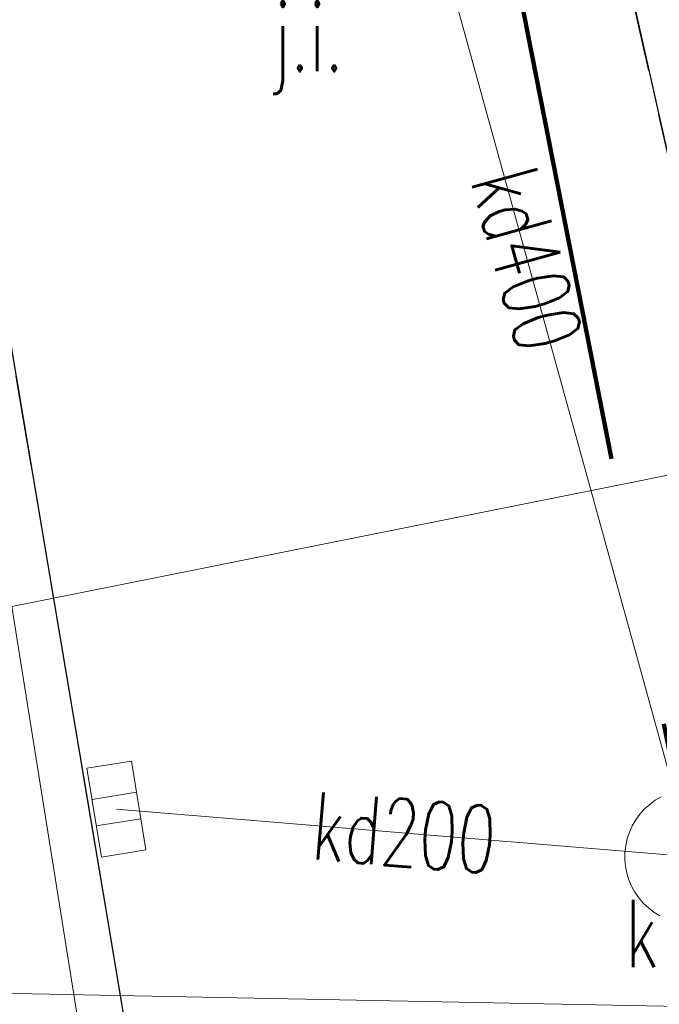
# Model space of a CAD drawing. Header units: metres. Extents: x 6567444 to 13135881, y 5574237 to 11149086.
# Tile 142 of 212: x 6567946.59 to 6567953.69, y 5574454.47 to 5574465.41. Entities that reach past the tile are written whole.
import ezdxf
from ezdxf.enums import TextEntityAlignment as Align

# ---------------------------------------------------------------- set-up
doc = ezdxf.new("R2010")
doc.units = ezdxf.units.M
for name, pattern in [('_MDCP$0$2.0_1.0', [3, 2, -1]), ('_MDCP$0$L_0_04', [1.5, 1, -0.5]), ('GE.I.6640.1.468.2024_MDCP_dodatkowe pomiary_12.03.2026$0$2.0_1.0', [3, 2, -1]), ('GE.I.6640.1.468.2024_MDCP_dodatkowe pomiary_12.03.2026$0$L_0_04', [1.5, 1, -0.5])]:
    doc.linetypes.add(name, pattern=pattern)
for name, color, linetype, lineweight in [('_MDCP$0$GES_InneUrzadzeniaTowarzyszace', 7, 'Continuous', 18), ('_MDCP$0$GES_InneUrzadzeniaTowarzyszace_P', 7, 'Continuous', 18), ('_MDCP$0$GES_UrzadzeniaSiecKanalizacyjna_P', 7, 'Continuous', 18), ('_MDCP$0$OT_Komunikacja', 7, 'Continuous', 18), ('_MDCP$0$Z_ZAKRES', 214, 'Continuous', 90), ('_MDCP$1$GES_PrzewodKanalizacyjny', 36, 'Continuous', 18), ('_MDCP$1$GES_PrzewodWodociagowy', 5, 'Continuous', 18), ('GE.I.6640.1.468.2024_MDCP_dodatkowe pomiary_12.03.2026$0$GES_InneUrzadzeniaTowarzyszace', 7, 'Continuous', 18), ('GE.I.6640.1.468.2024_MDCP_dodatkowe pomiary_12.03.2026$0$GES_InneUrzadzeniaTowarzyszace_P', 7, 'Continuous', 18), ('GE.I.6640.1.468.2024_MDCP_dodatkowe pomiary_12.03.2026$0$GES_PrzewodKanalizacyjny', 36, 'Continuous', 18), ('GE.I.6640.1.468.2024_MDCP_dodatkowe pomiary_12.03.2026$0$GES_PrzewodWodociagowy', 5, 'Continuous', 18), ('GE.I.6640.1.468.2024_MDCP_dodatkowe pomiary_12.03.2026$0$GES_UrzadzeniaSiecKanalizacyjna_P', 7, 'Continuous', 18), ('GE.I.6640.1.468.2024_MDCP_dodatkowe pomiary_12.03.2026$0$OT_Komunikacja', 7, 'Continuous', 18), ('GE.I.6640.1.468.2024_MDCP_dodatkowe pomiary_12.03.2026$0$Z_ZAKRES', 214, 'Continuous', 90)]:
    doc.layers.add(name, color=color, linetype=linetype, lineweight=lineweight)
doc.styles.add('_MDCP$0$STANDARD', font='simplex.shx')
doc.styles.add('GE.I.6640.1.468.2024_MDCP_dodatkowe pomiary_12.03.2026$0$STANDARD', font='simplex.shx')

# ---------------------------------------------------------------- blocks, each defined once
blk = doc.blocks.new('_MDCP$0$other_SUKK')
at = {"color": 0, "linetype": 'Continuous', "lineweight": 18, "flags": 128}
blk.add_lwpolyline([(1, 0.5), (1, -0.5), (-1, -0.5), (-1, 0.5), (1, 0.5)], close=True, dxfattribs=at)
for points in [[(-0.3, 0.5), (-0.3, -0.5)], [(0.3, 0.5), (0.3, -0.5)]]:
    blk.add_lwpolyline(points, dxfattribs=at)
blk = doc.blocks.new('_MDCP')
at = {"layer": '_MDCP$0$GES_InneUrzadzeniaTowarzyszace', "color": 36, "linetype": 'Continuous', "lineweight": 18, "flags": 128}
blk.add_lwpolyline([(6567953.699, 5574455.453), (6567953.633, 5574455.494), (6567953.572, 5574455.541), (6567953.516, 5574455.594), (6567953.466, 5574455.652), (6567953.422, 5574455.716), (6567953.385, 5574455.784), (6567953.355, 5574455.855), (6567953.332, 5574455.929), (6567953.318, 5574456.004), (6567953.311, 5574456.081), (6567953.312, 5574456.159), (6567953.321, 5574456.235), (6567953.337, 5574456.311), (6567953.362, 5574456.384), (6567953.394, 5574456.454), (6567953.432, 5574456.521), (6567953.478, 5574456.583), (6567953.53, 5574456.641), (6567953.587, 5574456.692), (6567953.649, 5574456.738), (6567953.716, 5574456.777)], dxfattribs=at)
at = {"layer": '_MDCP$0$OT_Komunikacja', "color": 7, "linetype": 'Continuous', "lineweight": 25, "flags": 128}
for points in [[(6567936.068, 5574579.252), (6567935.057, 5574577.956), (6567934.068, 5574576.226), (6567933.236, 5574573.791), (6567932.764, 5574571.191), (6567932.756, 5574569.563), (6567933.063, 5574567.551), (6567933.71, 5574564.114), (6567934.815, 5574558.216), (6567936.358, 5574550.643), (6567938.407, 5574540.21), (6567942.057, 5574521.84), (6567943.316, 5574515.523), (6567944.512, 5574509.474), (6567945.446, 5574504.726), (6567945.949, 5574502.072), (6567947.25, 5574495.506), (6567948.058, 5574491.426), (6567948.891, 5574487.158), (6567952.865, 5574468.02), (6567953.982, 5574463.046), (6567954.618, 5574460.152), (6567955.717, 5574455.051), (6567956.455, 5574450.647)], [(6567929.81, 5574547.284), (6567935.279, 5574519.986), (6567935.957, 5574516.391), (6567939.3, 5574499.444), (6567941.361, 5574488.965), (6567942.778, 5574481.353), (6567945.871, 5574465.435), (6567947.515, 5574455.698), (6567948.396, 5574450.424)]]:
    blk.add_lwpolyline(points, dxfattribs=at)
at = {"layer": '_MDCP$0$OT_Komunikacja', "color": 7, "linetype": '_MDCP$0$L_0_04', "lineweight": 18, "flags": 128}
for points in [[(6567947.515, 5574455.698), (6567948.396, 5574450.424), (6567948.648, 5574448.732), (6567948.975, 5574446.476), (6567949.265, 5574444.281), (6567949.478, 5574440.508), (6567949.478, 5574438.827), (6567949.548, 5574436.345), (6567949.466, 5574434.494), (6567949.331, 5574431.506), (6567949.013, 5574428.567), (6567948.397, 5574424.452), (6567947.845, 5574421.592), (6567946.958, 5574417.848), (6567946.194, 5574415.206), (6567944.955, 5574411.463), (6567944.22, 5574409.565), (6567943.335, 5574407.431), (6567941.896, 5574404.446), (6567940.723, 5574402.331), (6567939.781, 5574400.677), (6567938.516, 5574398.665), (6567936.744, 5574396.084), (6567934.465, 5574393.243), (6567932.327, 5574390.844), (6567928.971, 5574387.543), (6567926.7, 5574385.54), (6567925.032, 5574384.195), (6567923.337, 5574382.935), (6567920.797, 5574381.179), (6567917.606, 5574379.366), (6567914.527, 5574377.737), (6567911.816, 5574376.502), (6567909.558, 5574375.579), (6567907.269, 5574374.816), (6567903.606, 5574373.672), (6567899.382, 5574372.528), (6567894.891, 5574371.274), (6567878.894, 5574366.917), (6567867.949, 5574363.87), (6567863.154, 5574362.61), (6567857.11, 5574361.35), (6567856.863, 5574364.456), (6567856.582, 5574368.039), (6567856.09, 5574372.83), (6567857, 5574372.9), (6567856.31, 5574378.9), (6567855.79, 5574382.87), (6567855.18, 5574386.83), (6567854.51, 5574390.76), (6567853.78, 5574394.71), (6567853.05, 5574398.63), (6567852.19, 5574402.6), (6567849.76, 5574413.26), (6567849.89, 5574414.22), (6567851.83, 5574414.67), (6567851.37, 5574416.66), (6567854.58, 5574417.42), (6567850.88, 5574432.39), (6567845.96, 5574431.22), (6567840.92, 5574450.67), (6567838.96, 5574456.25), (6567831.07, 5574490.06), (6567830.27, 5574495.98), (6567829, 5574501.83), (6567827.92, 5574506.7), (6567826.86, 5574511.56), (6567826.08, 5574515.52), (6567825.4, 5574519.47), (6567824.95, 5574522.44), (6567824.5, 5574526.43), (6567824.25, 5574529.43), (6567824.08, 5574532.42), (6567824.01, 5574536.4), (6567824.25, 5574539.41), (6567825.44, 5574545.29), (6567826.09, 5574547.18), (6567826.92, 5574548.98), (6567827.87, 5574550.71), (6567829, 5574552.37), (6567849.24, 5574556.86), (6567847.84, 5574562.43), (6567850.42, 5574563.07), (6567851, 5574562.82), (6567857.08, 5574558.64), (6567878.36, 5574563.51), (6567907.32, 5574570.28), (6567907.73, 5574567.88), (6567878.94, 5574561.2), (6567857.62, 5574556.33), (6567833.07, 5574550.68), (6567832.17, 5574550.48), (6567830.79, 5574549.8), (6567829.67, 5574548.79), (6567828.68, 5574547.02), (6567827.68, 5574544.22), (6567827.06, 5574541.37), (6567826.61, 5574538.33), (6567826.47, 5574535.3), (6567826.62, 5574531.27), (6567826.93, 5574527.32), (6567827.29, 5574523.8), (6567827.81, 5574520.34), (6567828.64, 5574515.44), (6567829.22, 5574512.47), (6567831.34, 5574502.7), (6567832, 5574502.04), (6567832.86, 5574501.86), (6567835.48, 5574490.39), (6567838.69, 5574476.72), (6567840.94, 5574477.22), (6567842.1, 5574472.29), (6567839.84, 5574471.76), (6567843.24, 5574457.14), (6567846.41, 5574443.89), (6567846.82, 5574442.27), (6567847.04, 5574441.61), (6567847.42, 5574441.08), (6567847.97, 5574440.71), (6567848.63, 5574440.56), (6567849.32, 5574440.61), (6567851.19, 5574441.04), (6567854.02, 5574429.39), (6567857.72, 5574414.07), (6567855.38, 5574413.53), (6567854.43, 5574412.7), (6567853.63, 5574411.68), (6567853.17, 5574410.72), (6567853.12, 5574409.71), (6567854.26, 5574404.84), (6567855.51, 5574399), (6567857.01, 5574391.2), (6567857.79, 5574386.18), (6567858.35, 5574382.21), (6567859.02, 5574377.27), (6567859.909, 5574368.887), (6567860.055, 5574367.78), (6567860.402, 5574366.895), (6567861.348, 5574365.757), (6567862.743, 5574365.112), (6567863.812, 5574364.983), (6567864.873, 5574365.082), (6567875.385, 5574368.045), (6567887.169, 5574371.344), (6567894.86, 5574373.433), (6567904.193, 5574375.979), (6567909.986, 5574377.842), (6567913.714, 5574379.575), (6567916.29, 5574380.93), (6567919.833, 5574382.929), (6567921.94, 5574384.465), (6567924.837, 5574386.597), (6567926.974, 5574388.488), (6567928.91, 5574390.273), (6567932.797, 5574394.443), (6567936.263, 5574399.014), (6567938.789, 5574403.047), (6567940.719, 5574406.619), (6567942.6, 5574410.97), (6567944.237, 5574415.951), (6567945.095, 5574418.932), (6567946.005, 5574422.667), (6567946.916, 5574428.255), (6567947.357, 5574433.537), (6567947.446, 5574438.626), (6567947.184, 5574444.294), (6567946.685, 5574448.233), (6567946.054, 5574452.175), (6567945.029, 5574458.386), (6567942.856, 5574469.729), (6567945.871, 5574465.435)], [(6567954.89, 5574468.512), (6567956.089, 5574463.26), (6567957.252, 5574458.143), (6567957.794, 5574455.218), (6567958.727, 5574450.183), (6567959.058, 5574447.861), (6567959.67, 5574442.376), (6567959.67, 5574436.486), (6567959.545, 5574431.99), (6567959.099, 5574427.014), (6567958.044, 5574420.969), (6567957.324, 5574417.445), (6567956.07, 5574412.854), (6567954.526, 5574407.996), (6567952.42, 5574402.809), (6567950.598, 5574398.897), (6567948.007, 5574394.119), (6567947.234, 5574392.908), (6567943.824, 5574387.695), (6567941.21, 5574384.2), (6567938.511, 5574380.967), (6567935.556, 5574377.712), (6567933.248, 5574375.394), (6567930.983, 5574373.286), (6567929, 5574371.503), (6567927.008, 5574369.919), (6567923.991, 5574367.643), (6567920.708, 5574365.356), (6567918.61, 5574364.087), (6567916.996, 5574363.184), (6567918.799, 5574366.142), (6567919.163, 5574366.875), (6567920.178, 5574367.514), (6567924.721, 5574370.845), (6567927.159, 5574372.769), (6567929.626, 5574374.868), (6567932.034, 5574377.144), (6567934.651, 5574379.867), (6567936.766, 5574382.158), (6567938.499, 5574384.155), (6567939.717, 5574385.726), (6567941.714, 5574388.428), (6567943.667, 5574391.188), (6567945.062, 5574393.494), (6567946.829, 5574396.401), (6567947.856, 5574398.247), (6567949.105, 5574400.712), (6567950.226, 5574403.154), (6567951.475, 5574406.082), (6567953.08, 5574410.424), (6567953.824, 5574412.7), (6567954.863, 5574416.361), (6567955.634, 5574419.668), (6567956.001, 5574421.378), (6567956.525, 5574424.251), (6567956.882, 5574426.779), (6567957.102, 5574428.646), (6567957.291, 5574430.461), (6567957.448, 5574433.219), (6567957.584, 5574436.196), (6567957.494, 5574439.375), (6567957.326, 5574443.683), (6567956.865, 5574448.256), (6567955.717, 5574455.051), (6567954.618, 5574460.152), (6567953.982, 5574463.046), (6567953.196, 5574466.527), (6567952.865, 5574468.02), (6567953.104, 5574468.962), (6567953.7, 5574470.618), (6567954.406, 5574471.956), (6567954.979, 5574472.711), (6567955.47, 5574473.02), (6567955.795, 5574470.584)]]:
    blk.add_lwpolyline(points, close=True, dxfattribs=at)
at = {"layer": '_MDCP$0$Z_ZAKRES', "linetype": '_MDCP$0$2.0_1.0', "lineweight": 140, "ltscale": 3}
blk.add_lwpolyline([(6567820.407, 5574555.719), (6567847.232, 5574561.997), (6567929.356, 5574581.206), (6567956.443, 5574443.911), (6567955.827, 5574425.481), (6567951.015, 5574407.07), (6567933.777, 5574381.866), (6567907.312, 5574367.318), (6567855.739, 5574355.65), (6567852.582, 5574378.747), (6567848.105, 5574411.572), (6567841.693, 5574438.994), (6567818.946, 5574517.253)], close=True, dxfattribs=at)
at = {"layer": '_MDCP$1$GES_PrzewodKanalizacyjny', "color": 36, "linetype": 'Continuous', "lineweight": 18, "flags": 128}
for points in [[(6567954.06, 5574456.11), (6567950.39, 5574469.39)], [(6567954.06, 5574456.11), (6567947.66, 5574456.64)]]:
    blk.add_lwpolyline(points, dxfattribs=at)
at = {"layer": '_MDCP$1$GES_PrzewodWodociagowy', "color": 5, "linetype": 'Continuous', "lineweight": 18, "flags": 128}
blk.add_lwpolyline([(6567864.76, 5574364.5), (6567865.26, 5574364.62), (6567879.87, 5574368.83), (6567891.58, 5574371.22), (6567903.6, 5574374.16), (6567920.8, 5574381.71), (6567923.69, 5574383.53), (6567926.2, 5574385.12), (6567936.27, 5574396.34), (6567944.17, 5574409.92), (6567946.48, 5574417.99), (6567947.71, 5574422.27), (6567948.92, 5574431.23), (6567949.41, 5574434.92), (6567949.29, 5574441.41), (6567946.5, 5574458.89), (6567955.88, 5574460.77), (6567952.53, 5574481.02), (6567952.22, 5574482.27), (6567948.28, 5574498.02), (6567947.93, 5574497.92), (6567937.17, 5574495.79)], dxfattribs=at)
blk.add_lwpolyline([(6567864.76, 5574364.5), (6567865.26, 5574364.62), (6567879.87, 5574368.83), (6567891.58, 5574371.22), (6567903.6, 5574374.16), (6567920.8, 5574381.71), (6567923.69, 5574383.53), (6567926.2, 5574385.12), (6567936.27, 5574396.34), (6567944.17, 5574409.92), (6567946.48, 5574417.99), (6567947.71, 5574422.27), (6567948.92, 5574431.23), (6567949.41, 5574434.92), (6567949.29, 5574441.41), (6567946.5, 5574458.89), (6567955.88, 5574460.77), (6567952.53, 5574481.02), (6567952.22, 5574482.27), (6567948.28, 5574498.02), (6567947.93, 5574497.92), (6567937.17, 5574495.79)], dxfattribs=at)
at = {"layer": '_MDCP$1$GES_PrzewodWodociagowy', "color": 5, "linetype": 'Continuous', "lineweight": 18}
blk.add_lwpolyline([(6567818.054, 5574440.375), (6567892.06, 5574455.65), (6567958.853, 5574454.349)], dxfattribs=at)
at = {"layer": '_MDCP$0$GES_UrzadzeniaSiecKanalizacyjna_P', "color": 36, "linetype": 'Continuous', "xscale": 0.5, "yscale": 0.5, "zscale": 0.5, "rotation": 279.2273550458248}
blk.add_blockref('_MDCP$0$other_SUKK', (6567947.66, 5574456.64), dxfattribs=at)
at = {"layer": '_MDCP$0$GES_InneUrzadzeniaTowarzyszace_P', "color": 7, "lineweight": 15, "style": '_MDCP$0$STANDARD', "width": 0.66}
blk.add_text('k', height=0.75, dxfattribs=at).set_placement((6567953.319, 5574455.633), align=Align.TOP_LEFT)
at = {"layer": '_MDCP$0$OT_Komunikacja', "color": 7, "lineweight": 15, "style": '_MDCP$0$STANDARD', "width": 0.66}
blk.add_text('j.i.', height=0.75, dxfattribs=at).set_placement((6567949.784, 5574465.214), align=Align.MIDDLE_CENTER)
at = {"layer": '_MDCP$1$GES_PrzewodKanalizacyjny', "color": 36, "lineweight": 15, "style": '_MDCP$0$STANDARD', "width": 0.66}
for s, rotation, p in [('kd400', -74.6, (6567952.225, 5574462.75)), ('kd200', -4.7, (6567950.86, 5574456.375))]:
    blk.add_text(s, height=0.75, rotation=rotation, dxfattribs=at).set_placement(p, align=Align.MIDDLE_CENTER)
blk = doc.blocks.new('GE.I.6640.1.468.2024_MDCP_dodatkowe pomiary_12.03.2026$0$other_SUKK')
at = {"color": 0, "linetype": 'Continuous', "lineweight": 18, "flags": 128}
blk.add_lwpolyline([(1, 0.5), (1, -0.5), (-1, -0.5), (-1, 0.5), (1, 0.5)], close=True, dxfattribs=at)
for points in [[(-0.3, 0.5), (-0.3, -0.5)], [(0.3, 0.5), (0.3, -0.5)]]:
    blk.add_lwpolyline(points, dxfattribs=at)
blk = doc.blocks.new('GE.I.6640.1.468.2024_MDCP_dodatkowe pomiary_12.03.2026')
at = {"layer": 'GE.I.6640.1.468.2024_MDCP_dodatkowe pomiary_12.03.2026$0$GES_InneUrzadzeniaTowarzyszace', "color": 36, "linetype": 'Continuous', "lineweight": 18, "flags": 128}
blk.add_lwpolyline([(6567953.699, 5574455.453), (6567953.633, 5574455.494), (6567953.572, 5574455.541), (6567953.516, 5574455.594), (6567953.466, 5574455.652), (6567953.422, 5574455.716), (6567953.385, 5574455.784), (6567953.355, 5574455.855), (6567953.332, 5574455.929), (6567953.318, 5574456.004), (6567953.311, 5574456.081), (6567953.312, 5574456.159), (6567953.321, 5574456.235), (6567953.337, 5574456.311), (6567953.362, 5574456.384), (6567953.394, 5574456.454), (6567953.432, 5574456.521), (6567953.478, 5574456.583), (6567953.53, 5574456.641), (6567953.587, 5574456.692), (6567953.649, 5574456.738), (6567953.716, 5574456.777)], dxfattribs=at)
at = {"layer": 'GE.I.6640.1.468.2024_MDCP_dodatkowe pomiary_12.03.2026$0$GES_PrzewodKanalizacyjny', "color": 36, "linetype": 'Continuous', "lineweight": 18, "flags": 128}
for points in [[(6567954.06, 5574456.11), (6567950.39, 5574469.39)], [(6567954.06, 5574456.11), (6567947.66, 5574456.64)]]:
    blk.add_lwpolyline(points, dxfattribs=at)
at = {"layer": 'GE.I.6640.1.468.2024_MDCP_dodatkowe pomiary_12.03.2026$0$GES_PrzewodWodociagowy', "color": 5, "linetype": 'Continuous', "lineweight": 18, "flags": 128}
blk.add_lwpolyline([(6567864.76, 5574364.5), (6567865.26, 5574364.62), (6567879.87, 5574368.83), (6567891.58, 5574371.22), (6567903.6, 5574374.16), (6567920.8, 5574381.71), (6567923.69, 5574383.53), (6567926.2, 5574385.12), (6567936.27, 5574396.34), (6567944.17, 5574409.92), (6567946.48, 5574417.99), (6567947.71, 5574422.27), (6567948.92, 5574431.23), (6567949.41, 5574434.92), (6567949.29, 5574441.41), (6567946.5, 5574458.89), (6567955.88, 5574460.77), (6567952.53, 5574481.02), (6567952.22, 5574482.27), (6567948.28, 5574498.02), (6567947.93, 5574497.92), (6567937.17, 5574495.79)], dxfattribs=at)
blk.add_lwpolyline([(6567864.76, 5574364.5), (6567865.26, 5574364.62), (6567879.87, 5574368.83), (6567891.58, 5574371.22), (6567903.6, 5574374.16), (6567920.8, 5574381.71), (6567923.69, 5574383.53), (6567926.2, 5574385.12), (6567936.27, 5574396.34), (6567944.17, 5574409.92), (6567946.48, 5574417.99), (6567947.71, 5574422.27), (6567948.92, 5574431.23), (6567949.41, 5574434.92), (6567949.29, 5574441.41), (6567946.5, 5574458.89), (6567955.88, 5574460.77), (6567952.53, 5574481.02), (6567952.22, 5574482.27), (6567948.28, 5574498.02), (6567947.93, 5574497.92), (6567937.17, 5574495.79)], dxfattribs=at)
at = {"layer": 'GE.I.6640.1.468.2024_MDCP_dodatkowe pomiary_12.03.2026$0$GES_PrzewodWodociagowy', "color": 5, "linetype": 'Continuous', "lineweight": 18}
blk.add_lwpolyline([(6567818.054, 5574440.375), (6567892.06, 5574455.65), (6567958.853, 5574454.349)], dxfattribs=at)
at = {"layer": 'GE.I.6640.1.468.2024_MDCP_dodatkowe pomiary_12.03.2026$0$OT_Komunikacja', "color": 7, "linetype": 'Continuous', "lineweight": 25, "flags": 128}
for points in [[(6567936.068, 5574579.252), (6567935.057, 5574577.956), (6567934.068, 5574576.226), (6567933.236, 5574573.791), (6567932.764, 5574571.191), (6567932.756, 5574569.563), (6567933.063, 5574567.551), (6567933.71, 5574564.114), (6567934.815, 5574558.216), (6567936.358, 5574550.643), (6567938.407, 5574540.21), (6567942.057, 5574521.84), (6567943.316, 5574515.523), (6567944.512, 5574509.474), (6567945.446, 5574504.726), (6567945.949, 5574502.072), (6567947.25, 5574495.506), (6567948.058, 5574491.426), (6567948.891, 5574487.158), (6567952.865, 5574468.02), (6567953.982, 5574463.046), (6567954.618, 5574460.152), (6567955.717, 5574455.051), (6567956.455, 5574450.647)], [(6567929.81, 5574547.284), (6567935.279, 5574519.986), (6567935.957, 5574516.391), (6567939.3, 5574499.444), (6567941.361, 5574488.965), (6567942.778, 5574481.353), (6567945.871, 5574465.435), (6567947.515, 5574455.698), (6567948.396, 5574450.424)]]:
    blk.add_lwpolyline(points, dxfattribs=at)
at = {"layer": 'GE.I.6640.1.468.2024_MDCP_dodatkowe pomiary_12.03.2026$0$OT_Komunikacja', "color": 7, "linetype": 'GE.I.6640.1.468.2024_MDCP_dodatkowe pomiary_12.03.2026$0$L_0_04', "lineweight": 18, "flags": 128}
for points in [[(6567947.515, 5574455.698), (6567948.396, 5574450.424), (6567948.648, 5574448.732), (6567948.975, 5574446.476), (6567949.265, 5574444.281), (6567949.478, 5574440.508), (6567949.478, 5574438.827), (6567949.548, 5574436.345), (6567949.466, 5574434.494), (6567949.331, 5574431.506), (6567949.013, 5574428.567), (6567948.397, 5574424.452), (6567947.845, 5574421.592), (6567946.958, 5574417.848), (6567946.194, 5574415.206), (6567944.955, 5574411.463), (6567944.22, 5574409.565), (6567943.335, 5574407.431), (6567941.896, 5574404.446), (6567940.723, 5574402.331), (6567939.781, 5574400.677), (6567938.516, 5574398.665), (6567936.744, 5574396.084), (6567934.465, 5574393.243), (6567932.327, 5574390.844), (6567928.971, 5574387.543), (6567926.7, 5574385.54), (6567925.032, 5574384.195), (6567923.337, 5574382.935), (6567920.797, 5574381.179), (6567917.606, 5574379.366), (6567914.527, 5574377.737), (6567911.816, 5574376.502), (6567909.558, 5574375.579), (6567907.269, 5574374.816), (6567903.606, 5574373.672), (6567899.382, 5574372.528), (6567894.891, 5574371.274), (6567878.894, 5574366.917), (6567867.949, 5574363.87), (6567863.154, 5574362.61), (6567857.11, 5574361.35), (6567856.863, 5574364.456), (6567856.582, 5574368.039), (6567856.09, 5574372.83), (6567857, 5574372.9), (6567856.31, 5574378.9), (6567855.79, 5574382.87), (6567855.18, 5574386.83), (6567854.51, 5574390.76), (6567853.78, 5574394.71), (6567853.05, 5574398.63), (6567852.19, 5574402.6), (6567849.76, 5574413.26), (6567849.89, 5574414.22), (6567851.83, 5574414.67), (6567851.37, 5574416.66), (6567854.58, 5574417.42), (6567850.88, 5574432.39), (6567845.96, 5574431.22), (6567840.92, 5574450.67), (6567838.96, 5574456.25), (6567831.07, 5574490.06), (6567830.27, 5574495.98), (6567829, 5574501.83), (6567827.92, 5574506.7), (6567826.86, 5574511.56), (6567826.08, 5574515.52), (6567825.4, 5574519.47), (6567824.95, 5574522.44), (6567824.5, 5574526.43), (6567824.25, 5574529.43), (6567824.08, 5574532.42), (6567824.01, 5574536.4), (6567824.25, 5574539.41), (6567825.44, 5574545.29), (6567826.09, 5574547.18), (6567826.92, 5574548.98), (6567827.87, 5574550.71), (6567829, 5574552.37), (6567849.24, 5574556.86), (6567847.84, 5574562.43), (6567850.42, 5574563.07), (6567851, 5574562.82), (6567857.08, 5574558.64), (6567878.36, 5574563.51), (6567907.32, 5574570.28), (6567907.73, 5574567.88), (6567878.94, 5574561.2), (6567857.62, 5574556.33), (6567833.07, 5574550.68), (6567832.17, 5574550.48), (6567830.79, 5574549.8), (6567829.67, 5574548.79), (6567828.68, 5574547.02), (6567827.68, 5574544.22), (6567827.06, 5574541.37), (6567826.61, 5574538.33), (6567826.47, 5574535.3), (6567826.62, 5574531.27), (6567826.93, 5574527.32), (6567827.29, 5574523.8), (6567827.81, 5574520.34), (6567828.64, 5574515.44), (6567829.22, 5574512.47), (6567831.34, 5574502.7), (6567832, 5574502.04), (6567832.86, 5574501.86), (6567835.48, 5574490.39), (6567838.69, 5574476.72), (6567840.94, 5574477.22), (6567842.1, 5574472.29), (6567839.84, 5574471.76), (6567843.24, 5574457.14), (6567846.41, 5574443.89), (6567846.82, 5574442.27), (6567847.04, 5574441.61), (6567847.42, 5574441.08), (6567847.97, 5574440.71), (6567848.63, 5574440.56), (6567849.32, 5574440.61), (6567851.19, 5574441.04), (6567854.02, 5574429.39), (6567857.72, 5574414.07), (6567855.38, 5574413.53), (6567854.43, 5574412.7), (6567853.63, 5574411.68), (6567853.17, 5574410.72), (6567853.12, 5574409.71), (6567854.26, 5574404.84), (6567855.51, 5574399), (6567857.01, 5574391.2), (6567857.79, 5574386.18), (6567858.35, 5574382.21), (6567859.02, 5574377.27), (6567859.909, 5574368.887), (6567860.055, 5574367.78), (6567860.402, 5574366.895), (6567861.348, 5574365.757), (6567862.743, 5574365.112), (6567863.812, 5574364.983), (6567864.873, 5574365.082), (6567875.385, 5574368.045), (6567887.169, 5574371.344), (6567894.86, 5574373.433), (6567904.193, 5574375.979), (6567909.986, 5574377.842), (6567913.714, 5574379.575), (6567916.29, 5574380.93), (6567919.833, 5574382.929), (6567921.94, 5574384.465), (6567924.837, 5574386.597), (6567926.974, 5574388.488), (6567928.91, 5574390.273), (6567932.797, 5574394.443), (6567936.263, 5574399.014), (6567938.789, 5574403.047), (6567940.719, 5574406.619), (6567942.6, 5574410.97), (6567944.237, 5574415.951), (6567945.095, 5574418.932), (6567946.005, 5574422.667), (6567946.916, 5574428.255), (6567947.357, 5574433.537), (6567947.446, 5574438.626), (6567947.184, 5574444.294), (6567946.685, 5574448.233), (6567946.054, 5574452.175), (6567945.029, 5574458.386), (6567942.856, 5574469.729), (6567945.871, 5574465.435)], [(6567954.89, 5574468.512), (6567956.089, 5574463.26), (6567957.252, 5574458.143), (6567957.794, 5574455.218), (6567958.727, 5574450.183), (6567959.058, 5574447.861), (6567959.67, 5574442.376), (6567959.67, 5574436.486), (6567959.545, 5574431.99), (6567959.099, 5574427.014), (6567958.044, 5574420.969), (6567957.324, 5574417.445), (6567956.07, 5574412.854), (6567954.526, 5574407.996), (6567952.42, 5574402.809), (6567950.598, 5574398.897), (6567948.007, 5574394.119), (6567947.234, 5574392.908), (6567943.824, 5574387.695), (6567941.21, 5574384.2), (6567938.511, 5574380.967), (6567935.556, 5574377.712), (6567933.248, 5574375.394), (6567930.983, 5574373.286), (6567929, 5574371.503), (6567927.008, 5574369.919), (6567923.991, 5574367.643), (6567920.708, 5574365.356), (6567918.61, 5574364.087), (6567916.996, 5574363.184), (6567918.799, 5574366.142), (6567919.163, 5574366.875), (6567920.178, 5574367.514), (6567924.721, 5574370.845), (6567927.159, 5574372.769), (6567929.626, 5574374.868), (6567932.034, 5574377.144), (6567934.651, 5574379.867), (6567936.766, 5574382.158), (6567938.499, 5574384.155), (6567939.717, 5574385.726), (6567941.714, 5574388.428), (6567943.667, 5574391.188), (6567945.062, 5574393.494), (6567946.829, 5574396.401), (6567947.856, 5574398.247), (6567949.105, 5574400.712), (6567950.226, 5574403.154), (6567951.475, 5574406.082), (6567953.08, 5574410.424), (6567953.824, 5574412.7), (6567954.863, 5574416.361), (6567955.634, 5574419.668), (6567956.001, 5574421.378), (6567956.525, 5574424.251), (6567956.882, 5574426.779), (6567957.102, 5574428.646), (6567957.291, 5574430.461), (6567957.448, 5574433.219), (6567957.584, 5574436.196), (6567957.494, 5574439.375), (6567957.326, 5574443.683), (6567956.865, 5574448.256), (6567955.717, 5574455.051), (6567954.618, 5574460.152), (6567953.982, 5574463.046), (6567953.196, 5574466.527), (6567952.865, 5574468.02), (6567953.104, 5574468.962), (6567953.7, 5574470.618), (6567954.406, 5574471.956), (6567954.979, 5574472.711), (6567955.47, 5574473.02), (6567955.795, 5574470.584)]]:
    blk.add_lwpolyline(points, close=True, dxfattribs=at)
at = {"layer": 'GE.I.6640.1.468.2024_MDCP_dodatkowe pomiary_12.03.2026$0$Z_ZAKRES', "linetype": 'GE.I.6640.1.468.2024_MDCP_dodatkowe pomiary_12.03.2026$0$2.0_1.0', "lineweight": 140, "ltscale": 3}
blk.add_lwpolyline([(6567820.407, 5574555.719), (6567847.232, 5574561.997), (6567929.356, 5574581.206), (6567956.443, 5574443.911), (6567955.827, 5574425.481), (6567951.015, 5574407.07), (6567933.777, 5574381.866), (6567907.312, 5574367.318), (6567855.739, 5574355.65), (6567852.582, 5574378.747), (6567848.105, 5574411.572), (6567841.693, 5574438.994), (6567818.946, 5574517.253)], close=True, dxfattribs=at)
at = {"layer": 'GE.I.6640.1.468.2024_MDCP_dodatkowe pomiary_12.03.2026$0$GES_UrzadzeniaSiecKanalizacyjna_P', "color": 36, "linetype": 'Continuous', "xscale": 0.5, "yscale": 0.5, "zscale": 0.5, "rotation": 279.2273550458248}
blk.add_blockref('GE.I.6640.1.468.2024_MDCP_dodatkowe pomiary_12.03.2026$0$other_SUKK', (6567947.66, 5574456.64), dxfattribs=at)
at = {"layer": 'GE.I.6640.1.468.2024_MDCP_dodatkowe pomiary_12.03.2026$0$GES_InneUrzadzeniaTowarzyszace_P', "color": 7, "lineweight": 15, "style": 'GE.I.6640.1.468.2024_MDCP_dodatkowe pomiary_12.03.2026$0$STANDARD', "width": 0.66}
blk.add_text('k', height=0.75, dxfattribs=at).set_placement((6567953.319, 5574455.633), align=Align.TOP_LEFT)
at = {"layer": 'GE.I.6640.1.468.2024_MDCP_dodatkowe pomiary_12.03.2026$0$GES_PrzewodKanalizacyjny', "color": 36, "lineweight": 15, "style": 'GE.I.6640.1.468.2024_MDCP_dodatkowe pomiary_12.03.2026$0$STANDARD', "width": 0.66}
for s, rotation, p in [('kd400', -74.6, (6567952.225, 5574462.75)), ('kd200', -4.7, (6567950.86, 5574456.375))]:
    blk.add_text(s, height=0.75, rotation=rotation, dxfattribs=at).set_placement(p, align=Align.MIDDLE_CENTER)
at = {"layer": 'GE.I.6640.1.468.2024_MDCP_dodatkowe pomiary_12.03.2026$0$OT_Komunikacja', "color": 7, "lineweight": 15, "style": 'GE.I.6640.1.468.2024_MDCP_dodatkowe pomiary_12.03.2026$0$STANDARD', "width": 0.66}
blk.add_text('j.i.', height=0.75, dxfattribs=at).set_placement((6567949.784, 5574465.214), align=Align.MIDDLE_CENTER)

msp = doc.modelspace()

# ---------------------------------------------------------------- block references
at = {"layer": 'Defpoints'}
msp.add_blockref('GE.I.6640.1.468.2024_MDCP_dodatkowe pomiary_12.03.2026', (0, 0), dxfattribs=at)

# ---------------------------------------------------------------- next in the draw order: block references
msp.add_blockref('_MDCP', (0, 0))

doc.saveas('drawing.dxf')
